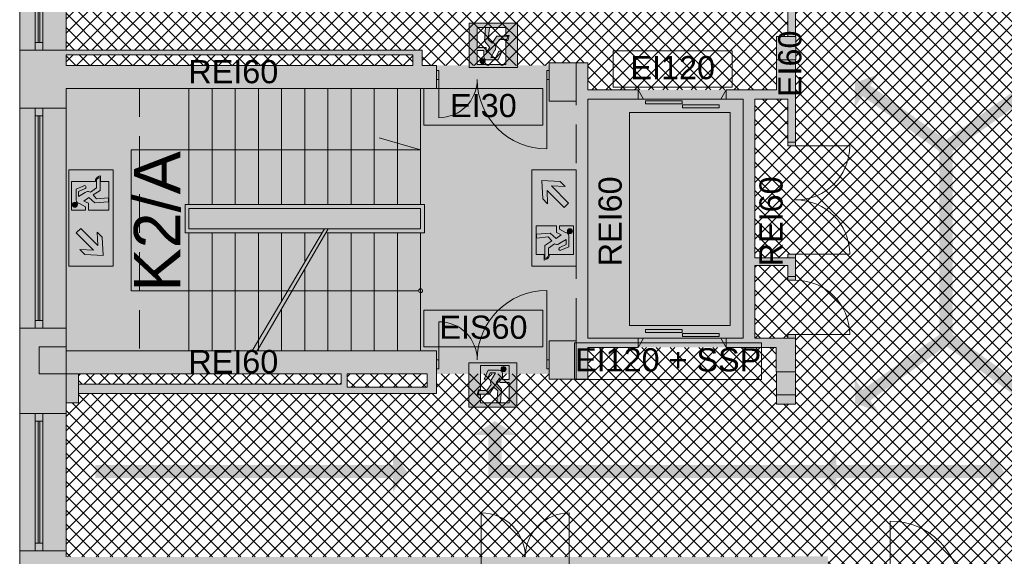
# Paper-space layout 'AP-04 STREFY POŻAROWE I EWAKUACJA - PIĘTRO 2' of a CAD drawing. Header units: millimetres. Extents: x 0 to 594, y 0 to 450.
# Tile 6 of 20: x 71 to 198, y 197 to 266. Entities that reach past the tile are written whole.
import ezdxf
from ezdxf.xclip import XClip

# ---------------------------------------------------------------- set-up
doc = ezdxf.new("R2010")
doc.units = ezdxf.units.MM
doc.header["$MEASUREMENT"] = 0
doc.header["$XCLIPFRAME"] = 0
doc.linetypes.add('HIDDENX2', pattern=[7.5, 5, -2.5])
for name, color, linetype, lineweight, true_color in [('A_ewakuacja_Nr_pióra__104', 7, 'Continuous', 5, 0x006532), ('A_podkład_Nr_pióra__254', 7, 'Continuous', 5, 0xfdfdfd), ('A_ppoż proj_Nr_pióra__104', 7, 'Continuous', 5, 0x006532), ('A_ppoż proj_Nr_pióra__70', 7, 'Continuous', 5, 0x65fe00), ('A_ppoż proj_Nr_pióra__71', 7, 'Continuous', 5, 0xcbfe65)]:
    doc.layers.add(name, color=color, linetype=linetype, lineweight=lineweight, true_color=true_color)
for name, color, linetype, lineweight in [('A_ewakuacja_Nr_pióra__4', 94, 'Continuous', 18), ('A_podkład_Nr_pióra__2', 8, 'Continuous', 13), ('A_ppoż proj_Nr_pióra__1', 7, 'Continuous', 20), ('A_ppoż proj_Nr_pióra__4', 94, 'Continuous', 18)]:
    doc.layers.add(name, color=color, linetype=linetype, lineweight=lineweight)
doc.layers.add('A_podrys', color=7, linetype='Continuous')
doc.styles.add('STYL_AUTOMATYCZNY_1', font='arial.ttf')
pattern_1 = [(45, (-1568.3366, -187.2734), (-0.9192388, 0.9192388), []), (135, (-1568.3366, -187.2734), (0.9192388, 0.9192388), [])]

# ---------------------------------------------------------------- blocks, each defined once
blk = doc.blocks.new('Rysunek_1_1', base_point=(-1568.34, -187.27))
at = {"layer": 'A_ewakuacja_Nr_pióra__104', "linetype": 'Continuous', "lineweight": 0, "true_color": 0x004c26}
h = blk.add_hatch(color=118, dxfattribs=at)
h.paths.add_polyline_path([(128.92, 260.19), (135.17, 260.19), (135.17, 265.94), (128.92, 265.94)])
h.paths.add_polyline_path([(131.12, 262.75), (129.93, 262.75), (129.93, 265.38), (133.64, 265.38), (133.64, 264.33), (134.08, 264.33), (133.9, 263.67), (133.64, 263.67), (133.64, 260.55), (129.92, 260.55), (129.92, 262.37), (130.81, 262.37), (130.81, 261.57, 0.414214), (131.22, 261.16), (132.65, 261.16), (133.16, 262.31), (132.76, 262.31), (132.37, 261.49), (131.71, 261.49), (132.2, 262.33), (132.3, 262.5, 0.230447), (132.26, 263), (132.81, 263.79), (133.8, 263.79), (133.93, 264.25), (132.5, 264.25), (131.9, 263.35), (131.38, 263.8), (131.52, 265.35), (131.03, 265.35), (130.9, 263.58), (131.58, 262.78), (131.12, 262.15)], flags=0)
for points in [[(130.74, 260.69, 1), (130.53, 261.31, 1)], [(77.72, 242.7, 1), (78.01, 242.11, 1)], [(142.1, 238.68, 1), (141.81, 239.27, 1)], [(133.26, 221.43, 1), (133.47, 220.81, 1)]]:
    blk.add_hatch(color=118, dxfattribs=at).paths.add_polyline_path(points)
h = blk.add_hatch(color=118, dxfattribs=at)
h.paths.add_polyline_path([(82.8, 246.94), (77.06, 246.94), (77.06, 240.69), (82.8, 240.69)])
h.paths.add_polyline_path([(77.41, 241.69), (77.41, 245.41), (80.54, 245.41), (80.54, 245.67, -0.24241), (81.2, 246.15), (81.2, 245.41), (82.25, 245.41), (82.25, 241.7), (79.62, 241.7), (79.62, 242.59), (79.02, 242.89), (79.65, 243.35), (80.45, 242.67), (82.21, 242.8), (82.21, 243.29), (80.67, 243.15), (80.22, 243.67), (81.12, 244.27), (81.12, 245.92, 0.304489), (80.65, 245.57), (80.65, 244.58), (79.87, 244.03, 0.230447), (79.37, 244.07), (79.2, 243.97), (78.35, 243.48), (78.35, 244.14), (79.18, 244.53, 1.14772), (79.03, 244.87), (78.03, 244.42), (78.03, 242.99, 0.414214), (78.44, 242.58), (79.24, 242.14), (79.24, 241.69)], flags=0)
h = blk.add_hatch(color=118, dxfattribs=at)
h.paths.add_polyline_path([(137.02, 246.94), (137.02, 240.69), (142.76, 240.69), (142.76, 246.94)])
h.paths.add_polyline_path([(138.42, 243.17), (138.32, 245.54), (140.67, 245.43), (141.33, 244.77), (139.56, 244.84), (141.77, 242.63), (141.2, 242.06), (138.99, 244.27), (139.06, 242.53)], flags=0)
h = blk.add_hatch(color=118, dxfattribs=at)
h.paths.add_polyline_path([(82.8, 234.44), (82.8, 240.69), (77.06, 240.69), (77.06, 234.44)])
h.paths.add_polyline_path([(81.4, 238.21), (81.51, 235.84), (79.15, 235.95), (78.49, 236.61), (80.26, 236.54), (78.05, 238.75), (78.62, 239.32), (80.84, 237.11), (80.76, 238.85)], flags=0)
h = blk.add_hatch(color=118, dxfattribs=at)
h.paths.add_polyline_path([(137.02, 234.44), (142.76, 234.44), (142.76, 240.69), (137.02, 240.69)])
h.paths.add_polyline_path([(142.41, 239.69), (142.41, 235.97), (139.28, 235.97), (139.28, 235.71, -0.24241), (138.62, 235.24), (138.62, 235.97), (137.57, 235.97), (137.57, 239.69), (140.2, 239.69), (140.2, 238.79), (140.8, 238.49), (140.17, 238.03), (139.37, 238.71), (137.61, 238.58), (137.61, 238.09), (139.15, 238.23), (139.61, 237.71), (138.7, 237.11), (138.7, 235.46, 0.304489), (139.17, 235.81), (139.17, 236.8), (139.95, 237.35, 0.230447), (140.45, 237.31), (140.62, 237.41), (141.47, 237.9), (141.47, 237.24), (140.64, 236.85, 1.14772), (140.79, 236.52), (141.79, 236.96), (141.79, 238.39, 0.414214), (141.38, 238.8), (140.58, 239.24), (140.58, 239.69)], flags=0)
h = blk.add_hatch(color=118, dxfattribs=at)
h.paths.add_polyline_path([(135.09, 221.93), (128.84, 221.93), (128.84, 216.18), (135.09, 216.18)])
h.paths.add_polyline_path([(132.89, 219.37), (134.08, 219.37), (134.08, 216.74), (130.37, 216.74), (130.37, 217.79), (129.93, 217.79), (130.11, 218.45), (130.37, 218.45), (130.37, 221.58), (134.08, 221.58), (134.08, 219.75), (133.2, 219.75), (133.2, 220.55, 0.414214), (132.78, 220.96), (131.35, 220.96), (130.84, 219.81), (131.24, 219.81), (131.63, 220.64), (132.3, 220.64), (131.81, 219.79), (131.71, 219.62, 0.230447), (131.75, 219.12), (131.19, 218.34), (130.2, 218.34), (130.08, 217.87), (131.51, 217.87), (132.1, 218.77), (132.63, 218.32), (132.49, 216.78), (132.97, 216.78), (133.1, 218.54), (132.42, 219.34), (132.89, 219.97)], flags=0)
at = {"layer": 'A_podkład_Nr_pióra__254', "linetype": 'Continuous', "lineweight": 5, "true_color": 0xfdfdfd}
h = blk.add_hatch(color=7, dxfattribs=at)
h.paths.add_polyline_path([(70.72, 355.07), (70.72, 283.67), (70.72, 257.44), (70.72, 223.5), (70.72, 195.59), (70.72, 126.07), (217.41, 126.07), (540.37, 126.07), (540.37, 196.87), (540.37, 223.5), (540.37, 257.17), (540.37, 285.62), (540.37, 355.07), (403.22, 355.07), (374.77, 355.07), (290.59, 355.07), (204.52, 355.07), (204.52, 349.07), (205.22, 349.07), (205.22, 283.67), (273.46, 283.67), (535.27, 283.67), (535.27, 260.17), (500.47, 260.17), (500.47, 263.27), (487.44, 263.27), (487.44, 260.17), (472.72, 260.17), (472.72, 263.27), (471.72, 263.27), (450.67, 263.27), (403.22, 263.27), (403.22, 219.27), (403.22, 217.47), (472.72, 217.47), (472.72, 220.5), (487.32, 220.5), (487.32, 217.4), (500.47, 217.4), (500.47, 220.5), (535.27, 220.5), (535.27, 196.88), (272.46, 196.87), (272.46, 196.88), (247.97, 196.88), (208.72, 196.88), (208.72, 196.87), (205.22, 196.87), (205.22, 192.44), (175.37, 192.44), (175.37, 196.79), (175.37, 196.87), (171.17, 196.87), (171.17, 196.79), (76.72, 196.79), (76.72, 216.77), (78.32, 216.77), (78.32, 217.97), (124.67, 217.97), (124.67, 220.5), (123.47, 220.5), (123.47, 218.77), (113.12, 218.77), (113.12, 220.5), (123.47, 220.5), (124.67, 220.5), (124.67, 223.5), (139.27, 223.5), (139.27, 219.8), (144.27, 219.8), (144.27, 223.5), (144.27, 223.92), (165.87, 223.92), (168.66, 223.92), (168.66, 219.8), (168.67, 216.57), (171.17, 216.57), (171.17, 220.5), (171.17, 224), (171.17, 225.62), (170.17, 225.62), (170.17, 225.12), (165.87, 225.12), (165.87, 234.52), (170.17, 234.52), (170.17, 232.62), (171.17, 232.62), (171.17, 236.02), (170.17, 236.02), (170.17, 235.52), (165.87, 235.52), (165.87, 256.09), (170.17, 256.09), (170.17, 250.02), (171.17, 250.02), (171.17, 283.67), (174.17, 283.67), (175.37, 283.67), (175.37, 349.07), (175.72, 349.07), (175.72, 355.07), (173.77, 355.07), (173.77, 356.17), (173.77, 357.77), (173.77, 364.12), (173.77, 373.6), (173.77, 382.62), (173.77, 383.07), (173.77, 383.87), (172.52, 383.87), (167.77, 383.87), (143.27, 383.87), (143.27, 388.37), (167.37, 388.37), (170.97, 388.37), (171.87, 388.37), (172.52, 388.37), (173.77, 388.37), (173.77, 389.62), (173.77, 396.67), (172.52, 396.67), (171.87, 396.67), (171.27, 396.67), (171.27, 390.87), (167.37, 390.87), (143.27, 390.87), (143.27, 413.87), (167.77, 413.87), (171.27, 413.87), (171.27, 412.37), (171.27, 411.57), (171.37, 411.57), (171.37, 410.47), (171.87, 410.47), (172.52, 410.47), (173.77, 410.47), (173.77, 412.37), (173.77, 415.12), (173.77, 418.17), (173.77, 419.77), (172.52, 419.77), (171.87, 419.77), (171.37, 419.77), (171.27, 419.77), (171.27, 416.37), (167.77, 416.37), (143.27, 416.37), (143.27, 439.37), (167.37, 439.37), (170.97, 439.37), (171.27, 439.37), (171.27, 433.57), (171.87, 433.57), (172.52, 433.57), (173.77, 433.57), (173.77, 439.37), (173.77, 440.62), (173.77, 441.87), (173.77, 443.37), (172.52, 443.37), (171.87, 443.37), (171.87, 442.57), (171.37, 442.57), (171.27, 442.57), (171.27, 441.87), (170.97, 441.87), (167.37, 441.87), (142.02, 441.87), (140.77, 441.87), (140.77, 440.62), (140.77, 415.12), (140.77, 389.62), (140.77, 382.62), (140.77, 381.37), (142.02, 381.37), (167.77, 381.37), (171.27, 381.37), (171.27, 373.6), (171.27, 368.36), (171.27, 364.12), (171.27, 356.17), (171.27, 355.07), (142.72, 355.07), (138.47, 355.07)])
h.paths.add_polyline_path([(76.72, 132.07), (76.72, 135.75), (76.72, 140.61), (76.72, 177.37), (96.62, 177.37), (96.62, 171.37), (107.75, 171.37), (116.51, 171.37), (124.67, 171.37), (124.67, 178.97), (140.43, 178.97), (140.43, 140.75), (139.27, 140.75), (139.27, 135.75), (139.27, 132.07)], flags=0)
h.paths.add_polyline_path([(76.72, 190.27), (76.72, 195.59), (79.62, 195.59), (79.62, 190.27)], flags=0)
h.paths.add_polyline_path([(76.72, 183.25), (76.72, 189.07), (80.82, 189.07), (80.82, 193.59), (96.62, 193.59), (96.62, 190.87), (96.82, 190.87), (96.82, 190.37), (97.82, 190.37), (97.82, 190.87), (107.27, 190.87), (108.64, 190.87), (108.64, 195.59), (123.47, 195.59), (123.47, 172.57), (117.01, 172.57), (107.25, 172.57), (97.82, 172.57), (97.82, 181.11), (97.82, 181.61), (96.82, 181.61), (96.82, 181.11), (96.62, 181.11), (96.62, 178.57), (76.72, 178.57)], flags=0)
h.paths.add_polyline_path([(76.72, 283.67), (170.17, 283.67), (170.17, 264.19), (168.68, 264.19), (168.67, 257.29), (165.87, 257.29), (144.27, 257.29), (144.27, 257.44), (144.27, 260.8), (139.27, 260.8), (139.27, 257.44), (124.67, 257.44), (124.67, 260.44), (122.82, 260.44), (122.82, 262.44), (76.72, 262.44)], flags=0)
h.paths.add_polyline_path([(121.62, 260.44), (76.72, 260.44), (76.72, 261.84), (121.62, 261.84)], flags=0)
h.paths.add_polyline_path([(121.62, 284.87), (76.72, 284.87), (76.72, 349.07), (108.02, 349.07), (108.02, 297.17), (94.42, 297.17), (94.42, 284.87), (95.62, 284.87), (95.62, 290.84), (101.22, 290.84), (101.22, 295.97), (108.02, 295.97), (108.02, 284.87), (109.22, 284.87), (109.22, 295.97), (116.82, 295.97), (116.82, 289.77), (121.62, 289.77)], flags=0)
h.paths.add_polyline_path([(112.32, 219.17), (78.32, 219.17), (78.32, 220.5), (112.32, 220.5)], flags=0)
h.paths.add_polyline_path([(95.42, 295.97), (100.22, 295.97), (100.22, 291.84), (95.42, 291.84)], flags=0)
h.paths.add_polyline_path([(97.82, 195.59), (107.44, 195.59), (107.44, 192.07), (97.82, 192.07)], flags=0)
h.paths.add_polyline_path([(122.82, 297.17), (109.22, 297.17), (109.22, 349.07), (138.47, 349.07), (139.22, 349.07), (139.22, 344.75), (139.22, 339.75), (139.27, 339.75), (139.27, 297.25), (139.22, 297.25), (139.22, 297.17), (137.27, 297.17), (137.27, 284.87), (122.82, 284.87)], flags=0)
h.paths.add_polyline_path([(117.82, 290.77), (117.82, 295.97), (121.62, 295.97), (121.62, 290.77)], flags=0)
h.paths.add_polyline_path([(139.27, 186.03), (124.67, 186.03), (124.67, 190.17), (124.67, 192.85), (129.97, 192.85), (129.97, 195.59), (149.67, 195.59), (149.67, 190.97), (149.67, 190.37), (140.47, 190.37), (139.27, 190.37), (139.27, 189.37), (144.77, 189.37), (161.07, 189.37), (161.07, 191.17), (170.57, 191.17), (174.17, 191.17), (174.17, 171.37), (169.26, 171.37), (169.26, 170.37), (174.17, 170.37), (174.17, 164.37), (174.22, 164.37), (174.22, 164.05), (175.37, 164.05), (175.37, 191.44), (205.22, 191.44), (205.22, 132.07), (175.37, 132.07), (175.37, 155.29), (174.22, 155.29), (174.22, 154.97), (174.17, 154.97), (174.17, 154.07), (174.17, 133.07), (174.17, 132.07), (142.77, 132.07), (142.77, 135.75), (142.77, 140.75), (141.63, 140.75), (141.63, 172.37), (146.87, 172.37), (146.87, 176.37), (159, 176.37), (159, 170.37), (160.5, 170.37), (160.5, 171.37), (160, 171.37), (160, 177.37), (144.77, 177.37), (142.73, 177.37), (142.73, 183.25), (142.77, 183.25), (142.77, 189.25), (139.27, 189.25)], flags=0)
h.paths.add_polyline_path([(128.97, 193.85), (124.67, 193.85), (124.67, 195.59), (128.97, 195.59)], flags=0)
h.paths.add_polyline_path([(124.67, 180.17), (124.67, 185.03), (139.27, 185.03), (139.27, 183.25), (140.43, 183.25), (140.43, 180.17)], flags=0)
h.paths.add_polyline_path([(139.22, 292.05), (138.07, 292.05), (138.07, 295.97), (139.22, 295.97)], flags=0)
h.paths.add_polyline_path([(138.47, 284.87), (138.47, 291.25), (153.75, 291.25), (153.75, 284.87)], flags=0)
h.paths.add_polyline_path([(140.47, 317.58), (140.47, 339.75), (142.72, 339.75), (142.72, 344.75), (142.72, 349.07), (174.17, 349.07), (174.17, 317.58), (150.25, 317.58)], flags=0)
h.paths.add_polyline_path([(140.47, 316.38), (152.15, 316.38), (152.15, 315.09), (151.95, 315.09), (151.95, 314.59), (152.95, 314.59), (152.95, 316.38), (163.37, 316.38), (163.37, 306.23), (164.37, 306.23), (164.37, 306.73), (164.17, 306.73), (164.17, 316.38), (174.17, 316.38), (174.17, 296.97), (164.37, 296.97), (164.37, 297.47), (163.37, 297.47), (163.37, 296.17), (170.37, 296.17), (170.37, 295.77), (170.37, 292.25), (170.37, 291.25), (170.37, 286.07), (164.95, 286.07), (164.95, 285.55), (164.95, 284.87), (154.95, 284.87), (154.95, 286.07), (154.95, 297.17), (152.95, 297.17), (152.95, 305.83), (152.35, 305.83), (151.95, 305.83), (151.95, 305.33), (152.15, 305.33), (152.15, 299.17), (140.47, 299.17)], flags=0)
h.paths.add_polyline_path([(141.63, 173.37), (141.63, 176.37), (145.87, 176.37), (145.87, 173.37)], flags=0)
h.paths.add_polyline_path([(142.72, 292.45), (142.72, 295.97), (153.95, 295.97), (153.95, 292.45)], flags=0)
h.paths.add_polyline_path([(150.67, 195.59), (160.07, 195.59), (160.07, 190.37), (150.67, 190.37)], flags=0)
h.paths.add_polyline_path([(161.07, 192.37), (161.07, 195.59), (170.17, 195.59), (170.17, 192.37)], flags=0)
h.paths.add_polyline_path([(170.97, 291.85), (170.97, 295.77), (174.17, 295.77), (174.17, 291.85)], flags=0)
h.paths.add_polyline_path([(171.17, 192.17), (171.17, 195.67), (174.17, 195.67), (174.17, 192.17)], flags=0)
h.paths.add_polyline_path([(208.72, 189.25), (206.42, 189.25), (206.42, 195.67), (210.87, 195.67), (210.87, 181.87), (206.42, 181.87), (206.42, 183.25), (208.72, 183.25)], flags=0)
h.paths.add_polyline_path([(206.42, 180.67), (212.07, 180.67), (212.07, 195.67), (224.59, 195.67), (224.59, 190.47), (225.79, 190.47), (225.79, 195.67), (233.59, 195.67), (233.59, 190.47), (240.17, 190.47), (240.17, 132.07), (217.41, 132.07), (208.72, 132.07), (208.72, 135.75), (208.72, 140.75), (206.42, 140.75)], flags=0)
h.paths.add_polyline_path([(206.42, 291.25), (208.72, 291.25), (208.72, 297.25), (206.42, 297.25), (206.42, 339.75), (208.72, 339.75), (208.72, 344.75), (208.72, 349.07), (239.77, 349.07), (239.77, 290.67), (230.92, 290.67), (230.92, 285.47), (206.42, 285.47)], flags=0)
h.paths.add_polyline_path([(248.52, 285.47), (231.52, 285.47), (231.52, 289.67), (248.52, 289.67)], flags=0)
h.paths.add_polyline_path([(234.79, 195.67), (240.17, 195.67), (240.17, 191.67), (234.79, 191.67)], flags=0)
h.paths.add_polyline_path([(249.12, 290.67), (240.97, 290.67), (240.97, 349.07), (271.22, 349.07), (271.22, 344.75), (271.22, 339.75), (271.72, 339.75), (271.72, 297.25), (271.22, 297.25), (271.22, 291.25), (272.37, 291.25), (272.37, 285.47), (258.12, 285.47), (258.12, 290.67), (256.92, 290.67), (256.92, 285.47), (249.12, 285.47)], flags=0)
h.paths.add_polyline_path([(241.37, 191.67), (241.37, 195.67), (246.75, 195.67), (246.75, 191.67)], flags=0)
h.paths.add_polyline_path([(241.37, 190.47), (247.95, 190.47), (247.95, 195.67), (255.75, 195.67), (255.75, 190.47), (256.95, 190.47), (256.95, 195.67), (272.37, 195.67), (272.37, 189.25), (271.22, 189.25), (271.22, 183.25), (271.72, 183.25), (271.72, 140.75), (271.22, 140.75), (271.22, 132.07), (241.37, 132.07)], flags=0)
h.paths.add_polyline_path([(273.57, 189.25), (273.57, 195.67), (287.91, 195.67), (287.91, 190.47), (289.11, 190.47), (289.11, 195.67), (296.91, 195.67), (296.91, 190.47), (305.17, 190.47), (305.17, 132.07), (274.72, 132.07), (274.72, 135.75), (274.72, 140.75), (274.22, 140.75), (274.22, 183.25), (274.72, 183.25), (274.72, 189.25)], flags=0)
h.paths.add_polyline_path([(287.95, 285.47), (273.57, 285.47), (273.57, 291.25), (274.72, 291.25), (274.72, 297.25), (274.22, 297.25), (274.22, 339.75), (274.72, 339.75), (274.72, 344.75), (274.72, 349.07), (290.59, 349.07), (305.27, 349.07), (305.27, 290.67), (296.95, 290.67), (296.95, 285.47), (289.15, 285.47), (289.15, 290.67), (287.95, 290.67)], flags=0)
h.paths.add_polyline_path([(297.51, 191.47), (297.51, 195.67), (315.21, 195.67), (315.21, 191.47)], flags=0)
h.paths.add_polyline_path([(297.55, 289.67), (313.55, 289.67), (313.55, 285.47), (297.55, 285.47)], flags=0)
h.paths.add_polyline_path([(306.17, 190.47), (315.81, 190.47), (315.81, 195.67), (323.61, 195.67), (323.61, 190.47), (324.81, 190.47), (324.81, 195.67), (338.37, 195.67), (338.37, 189.25), (337.22, 189.25), (337.22, 183.25), (337.72, 183.25), (337.72, 140.75), (337.22, 140.75), (337.22, 132.07), (306.17, 132.07)], flags=0)
h.paths.add_polyline_path([(306.47, 349.07), (337.22, 349.07), (337.22, 344.75), (337.22, 339.75), (337.72, 339.75), (337.72, 297.25), (337.22, 297.25), (337.22, 291.25), (338.37, 291.25), (338.37, 285.47), (323.15, 285.47), (323.15, 290.67), (321.95, 290.67), (321.95, 285.47), (314.15, 285.47), (314.15, 290.67), (306.47, 290.67)], flags=0)
h.paths.add_polyline_path([(339.57, 189.25), (339.57, 195.67), (356.27, 195.67), (356.27, 179.25), (351.97, 179.25), (351.97, 169.12), (351.48, 169.12), (351.48, 168.12), (361.71, 168.12), (361.71, 169.12), (361.21, 169.12), (361.21, 169.32), (361.17, 169.79), (360.77, 169.44), (352.99, 169.32), (352.77, 169.32), (352.77, 178.45), (360.94, 178.45), (361.32, 178.45), (361.32, 179.25), (357.47, 179.25), (357.47, 188.47), (370.97, 188.47), (370.97, 169.12), (370.47, 169.12), (370.47, 168.12), (370.97, 168.12), (370.97, 132.07), (370.08, 132.07), (340.79, 132.07), (340.72, 132.07), (340.72, 135.75), (340.72, 140.75), (340.22, 140.75), (340.22, 168.12), (340.72, 168.12), (340.72, 169.12), (340.22, 169.12), (340.22, 183.25), (340.72, 183.25), (340.72, 189.25)], flags=0)
h.paths.add_polyline_path([(352.85, 285.47), (339.57, 285.47), (339.57, 291.25), (340.72, 291.25), (340.72, 297.25), (340.22, 297.25), (340.22, 339.75), (340.72, 339.75), (340.72, 344.75), (340.72, 349.07), (341.28, 349.07), (370.08, 349.07), (370.77, 349.07), (370.77, 290.67), (361.85, 290.67), (361.85, 285.47), (354.05, 285.47), (354.05, 290.67), (352.85, 290.67)], flags=0)
h.paths.add_polyline_path([(357.47, 195.67), (362.47, 195.67), (362.47, 191.67), (357.47, 191.67)], flags=0)
h.paths.add_polyline_path([(362.45, 285.47), (362.45, 289.67), (370.77, 289.67), (370.77, 285.47)], flags=0)
h.paths.add_polyline_path([(363.07, 191.47), (363.07, 195.67), (390.57, 195.67), (390.57, 191.47)], flags=0)
h.paths.add_polyline_path([(372.6, 132.07), (371.97, 132.07), (371.97, 168.12), (372.47, 168.12), (381.23, 168.12), (392.89, 168.12), (402.65, 168.12), (403.88, 168.12), (403.88, 140.84), (405.08, 140.84), (405.08, 183.25), (406.72, 183.25), (406.72, 189.25), (405.08, 189.25), (405.08, 195.67), (419.27, 195.67), (419.27, 190.47), (420.47, 190.47), (420.47, 195.67), (428.27, 195.67), (428.27, 190.47), (437.67, 190.47), (437.67, 132.07), (435.57, 132.07), (406.72, 132.07), (406.72, 135.75), (406.72, 140.75), (403.22, 140.75), (403.22, 135.75), (403.22, 132.07), (402.6, 132.07)], flags=0)
h.paths.add_polyline_path([(381.73, 169.32), (371.97, 169.32), (371.97, 188.47), (386.47, 188.47), (386.47, 179.17), (381.42, 179.17), (381.42, 178.37), (381.45, 178.37), (390.37, 178.37), (390.37, 169.32)], flags=0)
h.paths.add_polyline_path([(371.97, 305.67), (371.97, 337.47), (403.22, 337.47), (403.22, 326.39), (403.22, 311.39), (403.22, 285.47), (371.97, 285.47), (371.97, 300.47), (389.97, 300.47), (389.97, 301.67), (378.23, 301.67), (371.97, 301.67)], flags=0)
h.paths.add_polyline_path([(387.67, 190.47), (391.57, 190.47), (391.57, 195.67), (403.88, 195.67), (403.88, 189.25), (403.22, 189.25), (403.22, 183.25), (403.88, 183.25), (403.88, 169.32), (403.15, 169.32), (392.39, 169.32), (391.57, 169.32), (391.57, 179.17), (387.67, 179.17)], flags=0)
h.paths.add_polyline_path([(404.42, 285.47), (404.42, 291.25), (406.72, 291.25), (406.72, 297.25), (406.72, 299.07), (406.72, 337.47), (406.72, 339.75), (406.72, 344.75), (406.72, 349.07), (407.17, 349.07), (436.17, 349.07), (437.07, 349.07), (437.07, 290.67), (427.67, 290.67), (427.67, 285.47), (419.87, 285.47), (419.87, 290.67), (419.27, 290.67), (419.27, 285.47)], flags=0)
h.paths.add_polyline_path([(419.87, 224.45), (409.72, 224.45), (409.72, 256.32), (419.87, 256.32), (419.87, 261.47), (433.53, 261.47), (433.53, 219.27), (419.87, 219.27)], flags=0)
h.paths.add_polyline_path([(428.27, 285.47), (428.27, 289.67), (444.75, 289.67), (444.75, 285.47)], flags=0)
h.paths.add_polyline_path([(428.87, 195.67), (446.12, 195.67), (446.12, 191.47), (428.87, 191.47)], flags=0)
h.paths.add_polyline_path([(434.33, 223.37), (434.33, 257.87), (450.67, 257.87), (450.67, 223.37), (438.67, 223.37), (438.67, 218.67), (434.33, 218.67)], flags=0)
h.paths.add_polyline_path([(434.57, 259.07), (434.57, 261.47), (440.28, 261.47), (440.28, 259.07)], flags=0)
h.paths.add_polyline_path([(438.27, 290.67), (438.27, 349.07), (469.22, 349.07), (469.22, 344.75), (469.22, 339.75), (469.77, 339.75), (469.77, 297.25), (469.22, 297.25), (469.22, 291.25), (469.77, 291.25), (469.77, 285.47), (454.35, 285.47), (454.35, 290.67), (453.15, 290.67), (453.15, 285.47), (445.35, 285.47), (445.35, 290.67)], flags=0)
h.paths.add_polyline_path([(438.87, 132.07), (438.87, 190.47), (446.72, 190.47), (446.72, 195.67), (454.52, 195.67), (454.52, 190.47), (455.72, 190.47), (455.72, 195.67), (470.77, 195.67), (470.77, 189.25), (469.22, 189.25), (469.22, 183.25), (470.77, 183.25), (470.77, 140.75), (469.22, 140.75), (469.22, 135.75), (469.22, 132.07), (468.97, 132.07), (439.77, 132.07)], flags=0)
h.paths.add_polyline_path([(450.67, 218.67), (439.87, 218.67), (439.87, 222.17), (450.67, 222.17)], flags=0)
h.paths.add_polyline_path([(441.48, 261.47), (450.67, 261.47), (450.67, 259.07), (441.48, 259.07)], flags=0)
h.paths.add_polyline_path([(451.87, 252.27), (451.87, 260.77), (458.72, 260.77), (469.22, 260.77), (469.22, 260.17), (469.22, 252.27), (468.4, 252.27), (468.4, 251.27), (468.9, 251.27), (468.9, 251.07), (469.22, 251.07), (469.22, 241.07), (457.97, 241.07), (457.97, 251.07), (459.14, 251.07), (459.14, 251.27), (459.64, 251.27), (459.64, 252.27)], flags=0)
h.paths.add_polyline_path([(451.87, 245.17), (454.77, 245.17), (454.77, 242.27), (451.87, 242.27)], flags=0)
h.paths.add_polyline_path([(451.87, 251.07), (454.77, 251.07), (454.77, 246.37), (451.87, 246.37)], flags=0)
h.paths.add_polyline_path([(469.22, 218.67), (451.87, 218.67), (451.87, 239.87), (469.22, 239.87), (469.22, 220.5)], flags=0)
h.paths.add_polyline_path([(472.72, 297.25), (470.97, 297.25), (470.97, 339.75), (472.72, 339.75), (472.72, 344.75), (472.72, 349.07), (473.37, 349.07), (473.42, 349.07), (473.42, 352.07), (502.22, 352.07), (502.22, 349.07), (503.37, 349.07), (503.37, 312.39), (501.88, 312.39), (501.88, 311.19), (503.37, 311.19), (503.37, 305.07), (499.62, 305.07), (499.62, 303.39), (496.62, 303.39), (496.62, 311.19), (497.12, 311.19), (497.12, 312.39), (485.06, 312.39), (485.06, 301.69), (485.06, 292.93), (485.06, 285.47), (470.97, 285.47), (470.97, 291.25), (472.72, 291.25)], flags=0)
h.paths.add_polyline_path([(471.97, 140.75), (471.97, 163.03), (472.58, 163.03), (472.58, 164.23), (471.97, 164.23), (471.97, 183.25), (472.72, 183.25), (472.72, 189.25), (471.97, 189.25), (471.97, 195.67), (483.8, 195.67), (483.8, 176.37), (503.37, 176.37), (503.37, 164.23), (482.58, 164.23), (482.58, 163.03), (487.97, 163.03), (487.97, 162.53), (488.97, 162.53), (488.97, 163.03), (503.37, 163.03), (503.37, 153.07), (488.57, 153.07), (488.57, 153.27), (488.97, 153.27), (488.97, 153.77), (487.97, 153.77), (487.97, 152.47), (490.27, 152.47), (490.27, 151.97), (491.27, 151.97), (491.27, 152.47), (501.37, 152.47), (501.37, 142.47), (490.87, 142.47), (490.87, 142.71), (491.27, 142.71), (491.27, 143.21), (490.27, 143.21), (490.27, 141.49), (491.27, 141.49), (491.27, 141.99), (490.87, 141.99), (490.87, 142.07), (501.37, 142.07), (501.37, 132.07), (490.87, 132.07), (490.87, 132.23), (491.27, 132.23), (491.27, 132.73), (490.27, 132.73), (490.27, 132.07), (472.72, 132.07), (472.72, 135.75), (472.72, 140.75)], flags=0)
h.paths.add_polyline_path([(495.27, 177.57), (484.8, 177.57), (484.8, 195.67), (495.27, 195.67), (495.27, 193.67), (495.27, 190.47), (495.47, 190.47), (495.47, 189.97), (496.47, 189.97), (496.47, 190.47), (512.57, 190.47), (513.57, 190.47), (513.57, 191.47), (513.57, 195.67), (524.01, 195.67), (524.01, 178.17), (523.51, 178.17), (523.51, 177.17), (524.01, 177.17), (524.01, 162.77), (504.57, 162.77), (504.57, 172.77), (514.77, 172.77), (514.77, 177.57), (514.75, 177.57), (514.75, 178.17), (496.47, 178.17), (496.47, 181.21), (495.47, 181.21), (495.47, 180.71), (495.27, 180.71)], flags=0)
h.paths.add_polyline_path([(486.26, 285.47), (486.26, 311.19), (495.42, 311.19), (495.42, 302.19), (497.62, 302.19), (497.62, 290.67), (495.27, 290.67), (495.27, 285.47)], flags=0)
h.paths.add_polyline_path([(488.32, 218.4), (488.32, 220.5), (499.47, 220.5), (499.47, 218.4)], flags=0)
h.paths.add_polyline_path([(488.44, 262.27), (499.47, 262.27), (499.47, 260.17), (488.44, 260.17)], flags=0)
h.paths.add_polyline_path([(496.07, 289.67), (512.87, 289.67), (512.87, 285.47), (496.07, 285.47)], flags=0)
h.paths.add_polyline_path([(496.27, 191.47), (496.27, 195.67), (512.57, 195.67), (512.57, 191.47)], flags=0)
h.paths.add_polyline_path([(502.82, 303.87), (520.77, 303.87), (520.77, 308.47), (519.57, 308.47), (504.57, 308.47), (504.57, 323.47), (519.57, 323.47), (521.64, 323.47), (521.64, 324.67), (508.57, 324.67), (508.57, 334.11), (504.57, 334.11), (504.57, 349.07), (505.87, 349.07), (535.22, 349.07), (535.22, 344.75), (535.22, 339.75), (535.22, 297.25), (535.22, 291.25), (535.27, 291.25), (535.27, 285.62), (535.27, 285.47), (513.87, 285.47), (513.87, 290.67), (512.87, 290.67), (502.82, 290.67)], flags=0)
h.paths.add_polyline_path([(507.57, 324.67), (504.57, 324.67), (504.57, 326.17), (507.57, 326.17)], flags=0)
h.paths.add_polyline_path([(504.57, 331.07), (504.57, 333.11), (507.57, 333.11), (507.57, 331.07)], flags=0)
h.paths.add_polyline_path([(504.57, 327.17), (504.57, 330.47), (507.97, 330.47), (507.97, 327.17)], flags=0)
h.paths.add_polyline_path([(519.77, 304.87), (504.57, 304.87), (504.57, 307.47), (519.77, 307.47)], flags=0)
h.paths.add_polyline_path([(513.77, 173.77), (504.57, 173.77), (504.57, 176.57), (513.77, 176.57)], flags=0)
h.paths.add_polyline_path([(504.57, 155.77), (507.97, 155.77), (507.97, 161.57), (524.61, 161.57), (524.61, 195.67), (535.27, 195.67), (535.27, 161.57), (535.27, 132.07), (507.97, 132.07), (504.57, 132.07)], flags=0)
at = {"layer": 'A_ppoż proj_Nr_pióra__104', "linetype": 'Continuous', "lineweight": 5, "true_color": 0x006532}
for points in [[(190.85, 250.65), (180.83, 257.86), (181.86, 259.29), (178.87, 258.22), (178.8, 255.04), (179.83, 256.48), (189.86, 249.27)], [(190.38, 250.63), (191.38, 249.25), (201.4, 256.46), (202.43, 255.02), (202.37, 258.2), (199.38, 259.27), (200.41, 257.84)], [(189.78, 224.11), (191.48, 224.11), (191.48, 250.81), (189.78, 250.81)], [(190.85, 224.26), (189.86, 225.64), (179.83, 218.44), (178.8, 219.87), (178.87, 216.69), (181.86, 215.62), (180.83, 217.05)], [(190.38, 224.29), (200.41, 217.08), (199.38, 215.64), (202.37, 216.71), (202.43, 219.89), (201.4, 218.46), (191.38, 225.67)], [(129.62, 212.6), (131.39, 212.6), (131.39, 208.7), (131.39, 207), (183.41, 207), (183.41, 208.7), (133.09, 208.7), (133.09, 212.6), (134.86, 212.6), (132.24, 214.41)], [(80.49, 207), (119.05, 207), (119.05, 205.23), (120.85, 207.85), (119.05, 210.47), (119.05, 208.7), (80.49, 208.7)], [(176.44, 205.23), (176.44, 207), (196.33, 207), (196.33, 205.23), (198.13, 207.85), (196.33, 210.47), (196.33, 208.7), (176.44, 208.7), (176.44, 210.47), (174.64, 207.85)]]:
    blk.add_hatch(color=128, dxfattribs=at).paths.add_polyline_path(points)
at = {"layer": 'A_ppoż proj_Nr_pióra__4', "linetype": 'Continuous', "lineweight": 0, "true_color": 0x002000}
h = blk.add_hatch(color=98, dxfattribs=at)
h.paths.add_polyline_path([(70.72, 257.44), (142.77, 257.44), (142.77, 223.5), (70.72, 223.5), (70.72, 220.5), (144.27, 220.5), (144.27, 223.5), (144.27, 223.92), (165.87, 223.92), (165.87, 225.12), (165.87, 256.09), (165.87, 257.29), (144.27, 257.29), (144.27, 257.44), (144.27, 260.44), (70.72, 260.44)])
h.paths.add_polyline_path([(144.27, 254.35), (164.37, 254.35), (164.37, 226.77), (144.27, 226.77)], flags=0)
at = {"layer": 'A_ppoż proj_Nr_pióra__70', "linetype": 'Continuous', "lineweight": 0, "true_color": 0x193f00}
blk.add_hatch(color=88, dxfattribs=at).paths.add_polyline_path([(171.17, 285.55), (70.72, 285.55), (70.72, 283.67), (170.17, 283.67), (170.17, 257.29), (165.87, 257.29), (165.87, 256.09), (170.17, 256.09), (170.17, 256.07), (171.17, 256.07), (171.17, 283.67)])
at = {"layer": 'A_ppoż proj_Nr_pióra__71', "linetype": 'Continuous', "lineweight": 5, "true_color": 0xcbfe65}
h = blk.add_hatch(dxfattribs=at)
h.set_pattern_fill('bloczki_betonowe_0001', color=71, style=0, pattern_type=2)
h.set_pattern_definition(pattern_1)
h.paths.add_polyline_path([(165.87, 256.09), (165.87, 235.52), (170.17, 235.52), (170.17, 236.02), (171.17, 236.02), (171.17, 232.62), (170.17, 232.62), (170.17, 234.52), (165.87, 234.52), (165.87, 225.12), (170.17, 225.12), (170.17, 225.62), (171.17, 225.62), (171.17, 224), (171.17, 220.5), (171.17, 196.87), (175.37, 196.87), (175.37, 196.79), (175.37, 195.59), (175.37, 192.44), (205.22, 192.44), (205.22, 217.82), (216.97, 217.82), (216.97, 260), (216.97, 261.38), (205.22, 261.38), (205.22, 349.07), (204.52, 349.07), (204.52, 355.07), (206.42, 355.07), (206.42, 377.58), (204.52, 377.58), (175.37, 377.58), (175.37, 285.55), (175.37, 283.67), (171.17, 283.67), (171.17, 256.07), (171.17, 250.02), (170.17, 250.02), (170.17, 256.07), (170.17, 256.09)])
h.paths.add_polyline_path([(208.72, 256.5), (205.22, 256.5), (205.22, 260), (208.72, 260)], flags=0)
h.paths.add_polyline_path([(208.72, 220.5), (205.22, 220.5), (205.22, 224), (208.72, 224)], flags=0)
h = blk.add_hatch(dxfattribs=at)
h.set_pattern_fill('bloczki_betonowe_0001', color=71, style=0, pattern_type=2)
h.set_pattern_definition(pattern_1)
h.paths.add_polyline_path([(76.72, 283.67), (76.72, 262.44), (122.82, 262.44), (122.82, 260.44), (139.27, 260.44), (139.27, 260.8), (144.27, 260.8), (144.27, 260.44), (144.27, 257.29), (165.87, 257.29), (168.67, 257.29), (168.67, 260.69), (168.68, 264.19), (170.17, 264.19), (170.17, 283.67)])
h = blk.add_hatch(dxfattribs=at)
h.set_pattern_fill('bloczki_betonowe_0001', color=71, style=0, pattern_type=2)
h.set_pattern_definition(pattern_1)
h.paths.add_polyline_path([(121.62, 261.84), (76.72, 261.84), (76.72, 260.44), (121.62, 260.44)])
h = blk.add_hatch(dxfattribs=at)
h.set_pattern_fill('bloczki_betonowe_0001', color=71, style=0, pattern_type=2)
h.set_pattern_definition(pattern_1)
h.paths.add_polyline_path([(78.32, 216.77), (76.72, 216.77), (76.72, 196.79), (171.17, 196.79), (171.17, 216.57), (168.67, 216.57), (168.67, 219.8), (168.66, 223.92), (165.87, 223.92), (144.27, 223.92), (144.27, 223.5), (144.27, 220.5), (144.27, 219.8), (139.27, 219.8), (139.27, 220.5), (124.67, 220.5), (124.67, 217.97), (78.32, 217.97)])
h = blk.add_hatch(dxfattribs=at)
h.set_pattern_fill('bloczki_betonowe_0001', color=71, style=0, pattern_type=2)
h.set_pattern_definition(pattern_1)
h.paths.add_polyline_path([(78.32, 220.5), (78.32, 219.17), (112.32, 219.17), (112.32, 220.5)])
h = blk.add_hatch(dxfattribs=at)
h.set_pattern_fill('bloczki_betonowe_0001', color=71, style=0, pattern_type=2)
h.set_pattern_definition(pattern_1)
h.paths.add_polyline_path([(123.47, 220.5), (113.12, 220.5), (113.12, 218.77), (123.47, 218.77)])
at = {"layer": 'A_ewakuacja_Nr_pióra__4', "color": 94, "linetype": 'Continuous', "lineweight": 18, "flags": 128}
for points in [[(128.92, 265.94), (135.17, 265.94), (135.17, 260.19), (128.92, 260.19)], [(128.92, 260.19), (128.92, 265.94)], [(77.06, 240.69), (77.06, 246.94), (82.8, 246.94), (82.8, 240.69)], [(137.02, 240.69), (137.02, 246.94), (142.76, 246.94), (142.76, 240.69)], [(82.8, 240.69), (82.8, 234.44), (77.06, 234.44), (77.06, 240.69)], [(142.76, 240.69), (142.76, 234.44), (137.02, 234.44), (137.02, 240.69)], [(135.09, 216.18), (128.84, 216.18), (128.84, 221.93), (135.09, 221.93)], [(135.09, 221.93), (135.09, 216.18)]]:
    blk.add_lwpolyline(points, dxfattribs=at)
for points in [[(129.93, 265.38), (129.93, 262.75), (131.12, 262.75), (131.12, 262.15), (131.58, 262.78), (130.9, 263.58), (131.03, 265.35), (131.52, 265.35), (131.38, 263.8), (131.9, 263.35), (132.5, 264.25), (133.93, 264.25), (133.8, 263.79), (132.81, 263.79), (132.26, 263, -0.230447), (132.3, 262.5), (132.2, 262.33), (131.71, 261.49), (132.37, 261.49), (132.76, 262.31), (133.16, 262.31), (132.65, 261.16), (131.22, 261.16, -0.414214), (130.81, 261.57), (130.81, 262.37), (129.92, 262.37), (129.92, 260.55), (133.64, 260.55), (133.64, 263.67), (133.9, 263.67), (134.08, 264.33), (133.64, 264.33), (133.64, 265.38)], [(82.25, 241.7), (79.62, 241.7), (79.62, 242.59), (79.02, 242.89), (79.65, 243.35), (80.45, 242.67), (82.21, 242.8), (82.21, 243.29), (80.67, 243.15), (80.22, 243.67), (81.12, 244.27), (81.12, 245.92, 0.304489), (80.65, 245.57), (80.65, 244.58), (79.87, 244.03, 0.230447), (79.37, 244.07), (79.2, 243.97), (78.35, 243.48), (78.35, 244.14), (79.18, 244.53, 1.14772), (79.03, 244.87), (78.03, 244.42), (78.03, 242.99, 0.414214), (78.44, 242.58), (79.24, 242.14), (79.24, 241.69), (77.41, 241.69), (77.41, 245.41), (80.54, 245.41), (80.54, 245.67, -0.24241), (81.2, 246.15), (81.2, 245.41), (82.25, 245.41)], [(137.57, 239.69), (140.2, 239.69), (140.2, 238.79), (140.8, 238.49), (140.17, 238.03), (139.37, 238.71), (137.61, 238.58), (137.61, 238.09), (139.15, 238.23), (139.61, 237.71), (138.7, 237.11), (138.7, 235.46, 0.304489), (139.17, 235.81), (139.17, 236.8), (139.95, 237.35, 0.230447), (140.45, 237.31), (140.62, 237.41), (141.47, 237.9), (141.47, 237.24), (140.64, 236.85, 1.14772), (140.79, 236.52), (141.79, 236.96), (141.79, 238.39, 0.414214), (141.38, 238.8), (140.58, 239.24), (140.58, 239.69), (142.41, 239.69), (142.41, 235.97), (139.28, 235.97), (139.28, 235.71, -0.24241), (138.62, 235.24), (138.62, 235.97), (137.57, 235.97)], [(134.08, 216.74), (134.08, 219.37), (132.89, 219.37), (132.89, 219.97), (132.42, 219.34), (133.1, 218.54), (132.97, 216.78), (132.49, 216.78), (132.63, 218.32), (132.1, 218.77), (131.51, 217.87), (130.08, 217.87), (130.2, 218.34), (131.19, 218.34), (131.75, 219.12, -0.230447), (131.71, 219.62), (131.81, 219.79), (132.3, 220.64), (131.63, 220.64), (131.24, 219.81), (130.84, 219.81), (131.35, 220.96), (132.78, 220.96, -0.414214), (133.2, 220.55), (133.2, 219.75), (134.08, 219.75), (134.08, 221.58), (130.37, 221.58), (130.37, 218.45), (130.11, 218.45), (129.93, 217.79), (130.37, 217.79), (130.37, 216.74)]]:
    blk.add_lwpolyline(points, format="xyb", close=True, dxfattribs=at)
for points in [[(141.2, 242.06), (141.77, 242.63), (139.56, 244.84), (141.33, 244.77), (140.67, 245.43), (138.32, 245.54), (138.42, 243.17), (139.06, 242.53), (138.99, 244.27)], [(78.62, 239.32), (78.05, 238.75), (80.26, 236.54), (78.49, 236.61), (79.15, 235.95), (81.51, 235.84), (81.4, 238.21), (80.76, 238.85), (80.84, 237.11)]]:
    blk.add_lwpolyline(points, close=True, dxfattribs=at)
at = {"layer": 'A_ewakuacja_Nr_pióra__4', "color": 94, "linetype": 'Continuous', "lineweight": 18}
for centre in [(130.64, 261), (77.87, 242.41), (141.95, 238.97), (133.37, 221.12)]:
    blk.add_circle(centre, 0.328, dxfattribs=at)
at = {"layer": 'A_podkład_Nr_pióra__2', "color": 8, "linetype": 'Continuous', "lineweight": 13}
for p, q in [((70.72, 355.07), (70.72, 126.07)), ((76.72, 262.44), (76.72, 283.67)), ((72.72, 262.44), (72.72, 280.44)), ((73.72, 262.44), (73.72, 280.44)), ((73.12, 263.44), (73.12, 279.44)), ((73.32, 263.44), (73.32, 279.44)), ((170.17, 268.49), (170.17, 264.19)), ((171.17, 264.19), (171.17, 268.49)), ((169.32, 264.19), (170.17, 264.19)), ((171.17, 264.69), (170.17, 264.69)), ((72.72, 263.44), (73.72, 263.44)), ((122.82, 262.44), (70.72, 262.44)), ((76.72, 260.44), (76.72, 261.84)), ((76.72, 261.84), (121.62, 261.84)), ((121.62, 261.84), (121.62, 260.44)), ((122.82, 260.44), (122.82, 262.44)), ((121.62, 260.44), (76.72, 260.44)), ((124.67, 260.44), (122.82, 260.44)), ((124.67, 260.44), (124.67, 257.44)), ((139.27, 260.44), (139.27, 257.44)), ((144.27, 260.8), (142.77, 260.8)), ((144.27, 257.29), (144.27, 260.8)), ((171.17, 261.19), (168.67, 261.19)), ((168.67, 261.19), (168.67, 257.29)), ((171.17, 250.02), (171.17, 261.19)), ((124.67, 259.79), (124.99, 259.79)), ((124.99, 259.79), (124.99, 253.68)), ((138.95, 249.64), (138.95, 259.79)), ((138.95, 259.79), (139.27, 259.79)), ((124.99, 258.64), (124.67, 258.64)), ((139.27, 258.64), (138.95, 258.64)), ((76.72, 257.44), (124.67, 257.44)), ((76.72, 223.5), (76.72, 257.44)), ((92.62, 242.44), (92.62, 257.44)), ((95.62, 242.44), (95.62, 257.44)), ((98.62, 242.44), (98.62, 257.44)), ((101.62, 242.44), (101.62, 257.44)), ((104.62, 242.44), (104.62, 257.44)), ((107.62, 242.44), (107.62, 257.44)), ((110.62, 242.44), (110.62, 257.44)), ((113.62, 242.44), (113.62, 257.44)), ((116.62, 242.44), (116.62, 257.44)), ((119.62, 242.44), (119.62, 257.44)), ((122.62, 242.44), (122.62, 257.44)), ((150.77, 257.29), (144.27, 257.29)), ((150.77, 256.09), (150.77, 257.29)), ((151.47, 256.09), (150.77, 257.29)), ((161.47, 256.09), (162.17, 257.29)), ((168.67, 257.29), (162.17, 257.29)), ((162.17, 257.29), (162.17, 256.09)), ((144.27, 225.12), (144.27, 256.09)), ((144.27, 256.09), (150.52, 256.09)), ((162.96, 256.09), (150.52, 256.09)), ((156.47, 255.88), (151.75, 255.88)), ((151.75, 255.88), (151.75, 255.46)), ((151.75, 255.46), (156.47, 255.46)), ((156.47, 255.46), (156.47, 255.88)), ((161.26, 255.36), (156.54, 255.36)), ((156.54, 255.36), (156.54, 254.95)), ((156.54, 254.95), (161.26, 254.95)), ((161.26, 254.95), (161.26, 255.36)), ((162.96, 256.09), (164.37, 256.09)), ((164.37, 256.09), (164.37, 225.12)), ((165.87, 235.52), (165.87, 256.09)), ((165.87, 256.09), (170.17, 256.09)), ((170.17, 256.09), (170.17, 250.02)), ((76.72, 254.9), (70.72, 254.9)), ((72.72, 226.4), (72.72, 254.9)), ((72.72, 253.9), (73.72, 253.9)), ((73.12, 227.4), (73.12, 253.9)), ((73.32, 227.4), (73.32, 253.9)), ((73.72, 226.4), (73.72, 254.9)), ((149.67, 226.76), (149.67, 254.35)), ((149.67, 254.35), (162.7, 254.35)), ((162.7, 254.35), (162.7, 226.76)), ((122.62, 249.5), (117.26, 251.08)), ((171.17, 250.52), (170.17, 250.52)), ((170.17, 250.02), (178.17, 250.02)), ((92.12, 242.44), (123.12, 242.44)), ((92.12, 238.77), (92.12, 242.44)), ((123.12, 242.44), (123.12, 238.77)), ((92.62, 241.94), (122.62, 241.94)), ((92.62, 239.27), (92.62, 241.94)), ((122.62, 241.94), (122.62, 239.27)), ((109.88, 238.77), (92.12, 238.77)), ((122.62, 239.27), (92.62, 239.27)), ((92.62, 223.5), (92.62, 238.77)), ((95.62, 223.5), (95.62, 238.77)), ((98.62, 223.5), (98.62, 238.77)), ((110.18, 239.27), (100.83, 223.5)), ((110.65, 239.27), (101.46, 223.5)), ((101.62, 223.5), (101.62, 238.77)), ((104.62, 229.89), (104.62, 238.77)), ((107.62, 234.95), (107.62, 238.77)), ((123.12, 238.77), (110.36, 238.77)), ((110.62, 223.5), (110.62, 238.77)), ((113.62, 223.5), (113.62, 238.77)), ((116.62, 223.5), (116.62, 238.77)), ((119.62, 223.5), (119.62, 238.77)), ((122.62, 223.5), (122.62, 238.77)), ((178.17, 236.02), (170.17, 236.02)), ((170.17, 236.02), (170.17, 235.52)), ((171.17, 232.62), (171.17, 236.02)), ((165.87, 235.52), (171.17, 235.52)), ((107.62, 223.5), (107.62, 234.07)), ((165.87, 225.12), (165.87, 234.52)), ((165.87, 234.52), (170.17, 234.52)), ((170.17, 234.52), (170.17, 232.62)), ((171.17, 233.12), (170.17, 233.12)), ((170.17, 232.62), (171.17, 232.62)), ((138.95, 231.3), (138.95, 221.15)), ((104.62, 223.5), (104.62, 228.92)), ((72.72, 227.4), (73.72, 227.4)), ((124.99, 221.15), (124.99, 227.26)), ((76.72, 226.4), (70.72, 226.4)), ((162.7, 226.76), (149.67, 226.76)), ((156.47, 226.25), (151.75, 226.25)), ((151.75, 226.25), (151.75, 225.84)), ((151.75, 225.84), (156.47, 225.84)), ((156.47, 225.84), (156.47, 226.25)), ((161.26, 225.74), (156.54, 225.74)), ((156.54, 225.74), (156.54, 225.32)), ((161.26, 225.32), (161.26, 225.74)), ((178.17, 225.62), (170.17, 225.62)), ((170.17, 225.62), (170.17, 225.12)), ((171.17, 225.12), (171.17, 225.62)), ((142.77, 225.3), (142.77, 224.8)), ((150.52, 225.12), (144.27, 225.12)), ((162.96, 225.12), (150.52, 225.12)), ((150.77, 223.92), (150.77, 225.12)), ((151.47, 225.12), (150.77, 223.92)), ((156.54, 225.32), (161.26, 225.32)), ((161.47, 225.12), (162.17, 223.92)), ((162.17, 225.12), (162.17, 223.92)), ((164.37, 225.12), (162.96, 225.12)), ((171.17, 225.12), (165.87, 225.12)), ((171.16, 220.77), (171.16, 225.12)), ((124.67, 223.5), (76.72, 223.5)), ((124.67, 223.5), (124.67, 217.97)), ((139.27, 223.5), (139.27, 220.5)), ((144.27, 219.8), (144.27, 223.92)), ((144.27, 223.92), (150.77, 223.92)), ((162.17, 223.92), (168.66, 223.92)), ((168.66, 223.92), (168.66, 220.77)), ((124.99, 222.3), (124.67, 222.3)), ((139.27, 222.3), (138.95, 222.3)), ((124.67, 221.15), (124.99, 221.15)), ((138.95, 221.15), (139.27, 221.15)), ((168.66, 220.77), (171.16, 220.77)), ((76.72, 220.5), (98.12, 220.5)), ((76.72, 196.79), (76.72, 220.5)), ((78.32, 216.77), (78.32, 220.5)), ((99.32, 220.5), (98.12, 220.5)), ((99.32, 220.5), (112.32, 220.5)), ((112.32, 220.5), (112.32, 219.17)), ((113.12, 218.77), (113.12, 220.5)), ((113.12, 220.5), (123.47, 220.5)), ((123.47, 220.5), (123.47, 218.77)), ((142.77, 219.8), (144.27, 219.8)), ((112.32, 219.17), (78.32, 219.17)), ((78.32, 217.97), (123.47, 217.97)), ((123.47, 218.77), (113.12, 218.77)), ((123.47, 217.97), (124.67, 217.97)), ((76.72, 216.77), (78.32, 216.77)), ((168.67, 217.77), (168.67, 216.57)), ((171.17, 216.57), (171.17, 217.77)), ((168.67, 216.57), (171.17, 216.57)), ((76.72, 215.37), (70.72, 215.37)), ((72.72, 197.57), (72.72, 215.37)), ((72.72, 214.37), (73.72, 214.37)), ((73.12, 198.57), (73.12, 214.37)), ((73.32, 198.57), (73.32, 214.37)), ((73.72, 197.57), (73.72, 215.37)), ((130.47, 202.49), (130.47, 195.79)), ((141.87, 195.79), (141.87, 202.49)), ((183.42, 201.44), (183.42, 191.44)), ((76.72, 197.57), (70.72, 197.57)), ((72.72, 198.57), (73.72, 198.57))]:
    blk.add_line(p, q, dxfattribs=at)
at = {"layer": 'A_podkład_Nr_pióra__2', "color": 8, "linetype": 'HIDDENX2', "lineweight": 13}
for p, q in [((86.25, 223.77), (86.25, 257.44)), ((142.77, 225.3), (142.77, 255.9))]:
    blk.add_line(p, q, dxfattribs=at)
at = {"layer": 'A_podkład_Nr_pióra__2', "color": 8, "linetype": 'Continuous', "lineweight": 13, "flags": 128}
for points in [[(168.68, 264.19), (168.68, 261.19), (171.18, 261.19), (171.18, 264.19)], [(142.77, 260.8), (139.27, 260.8), (139.27, 255.8), (142.77, 255.8)], [(142.77, 224.8), (139.27, 224.8), (139.27, 219.8), (142.77, 219.8)], [(73.22, 224), (73.22, 220.5), (76.72, 220.5), (76.72, 224)], [(168.67, 220.77), (168.67, 217.77), (171.17, 217.77), (171.17, 220.77)]]:
    blk.add_lwpolyline(points, close=True, dxfattribs=at)
blk.add_lwpolyline([(122.37, 231.27), (85.14, 231.27), (85.14, 249.5), (122.62, 249.5)], dxfattribs=at)
at = {"layer": 'A_podkład_Nr_pióra__2', "color": 8, "linetype": 'Continuous', "lineweight": 13}
blk.add_circle((122.62, 231.27), 0.25, dxfattribs=at)
for centre, radius, start, end in [((124.99, 258.64), 4.96, 270, 0), ((138.95, 258.64), 9, 180, 270), ((171.17, 250.02), 7, 270, 0), ((171.17, 236.02), 7, 0, 90), ((171.17, 225.62), 7, 0, 90), ((138.95, 222.3), 9, 90, 180), ((124.99, 222.3), 4.96, 0, 90), ((130.47, 196.79), 5.7, 0, 90), ((141.87, 196.79), 5.7, 90, 180), ((183.42, 192.44), 9, 0, 90)]:
    blk.add_arc(centre, radius, start, end, dxfattribs=at)
at = {"layer": 'A_ppoż proj_Nr_pióra__1', "color": 7, "linetype": 'Continuous', "lineweight": 20}
for p, q in [((162.95, 262.35), (147.56, 262.35)), ((147.56, 262.35), (147.56, 257.63)), ((162.95, 257.63), (162.95, 262.35)), ((147.56, 257.63), (162.95, 257.63)), ((138.44, 257.44), (123.05, 257.44)), ((123.05, 257.44), (123.05, 252.72)), ((138.44, 252.72), (138.44, 257.44)), ((123.05, 252.72), (138.44, 252.72)), ((138.44, 228.73), (123.05, 228.73)), ((123.05, 228.73), (123.05, 224.02)), ((138.44, 224.02), (138.44, 228.73)), ((166.76, 224.51), (142.56, 224.51)), ((142.56, 224.51), (142.56, 219.79)), ((166.76, 219.79), (166.76, 224.51)), ((123.05, 224.02), (138.44, 224.02)), ((142.56, 219.79), (166.76, 219.79))]:
    blk.add_line(p, q, dxfattribs=at)
at = {"layer": 'A_ppoż proj_Nr_pióra__1', "color": 7, "linetype": 'Continuous', "lineweight": 20, "attachment_point": 5, "rotation": 90, "style": 'STYL_AUTOMATYCZNY_1'}
for s, insert, char_height in [('\\A1;{\\pqc;\\fArial|b0|i0|c238|p0;\\W1.000000;EI60}', (170.43, 260.66), 3), ('\\A1;{\\pqc;\\fArial|b0|i0|c238|p0;\\W1.000000;K2/A}', (88.54, 240.25), 6), ('\\A1;{\\pqc;\\fArial|b0|i0|c238|p0;\\W1.000000;REI60}', (147.17, 240.25), 3), ('\\A1;{\\pqc;\\fArial|b0|i0|c238|p0;\\W1.000000;REI60}', (168, 240.25), 3)]:
    blk.add_mtext(s, dxfattribs=dict(at, insert=insert, char_height=char_height))
at = {"layer": 'A_ppoż proj_Nr_pióra__1', "color": 7, "linetype": 'Continuous', "lineweight": 20, "char_height": 3, "attachment_point": 5, "style": 'STYL_AUTOMATYCZNY_1'}
for s, insert in [('\\A1;{\\pqc;\\fArial|b0|i0|c238|p0;\\W1.000000;EI120}', (155.26, 260.14)), ('\\A1;{\\pqc;\\fArial|b0|i0|c238|p0;\\W1.000000;REI60}', (98.37, 259.62)), ('\\A1;{\\pqc;\\fArial|b0|i0|c238|p0;\\W1.000000;EI30}', (130.75, 255.23)), ('\\A1;{\\pqc;\\fArial|b0|i0|c238|p0;\\W1.000000;EIS60}', (130.75, 226.52)), ('\\A1;{\\pqc;\\fArial|b0|i0|c238|p0;\\W1.000000;REI60}', (98.37, 222.07)), ('\\A1;{\\pqc;\\fArial|b0|i0|c238|p0;\\W1.000000;EI120 + SSP}', (154.66, 222.3))]:
    blk.add_mtext(s, dxfattribs=dict(at, insert=insert))

psp = doc.layouts.new('AP-04 STREFY POŻAROWE I EWAKUACJA - PIĘTRO 2')

# ---------------------------------------------------------------- block references
at = {"layer": 'A_podrys', "color": 37, "linetype": 'Continuous', "lineweight": 5, "true_color": 0x656532}
ref = psp.add_blockref('Rysunek_1_1', (-1568.34, -187.27), dxfattribs=at)
XClip(ref).set_block_clipping_path([(49.3481679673, 105.4493491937), (589.1, 445.1)])

doc.saveas('drawing.dxf')
